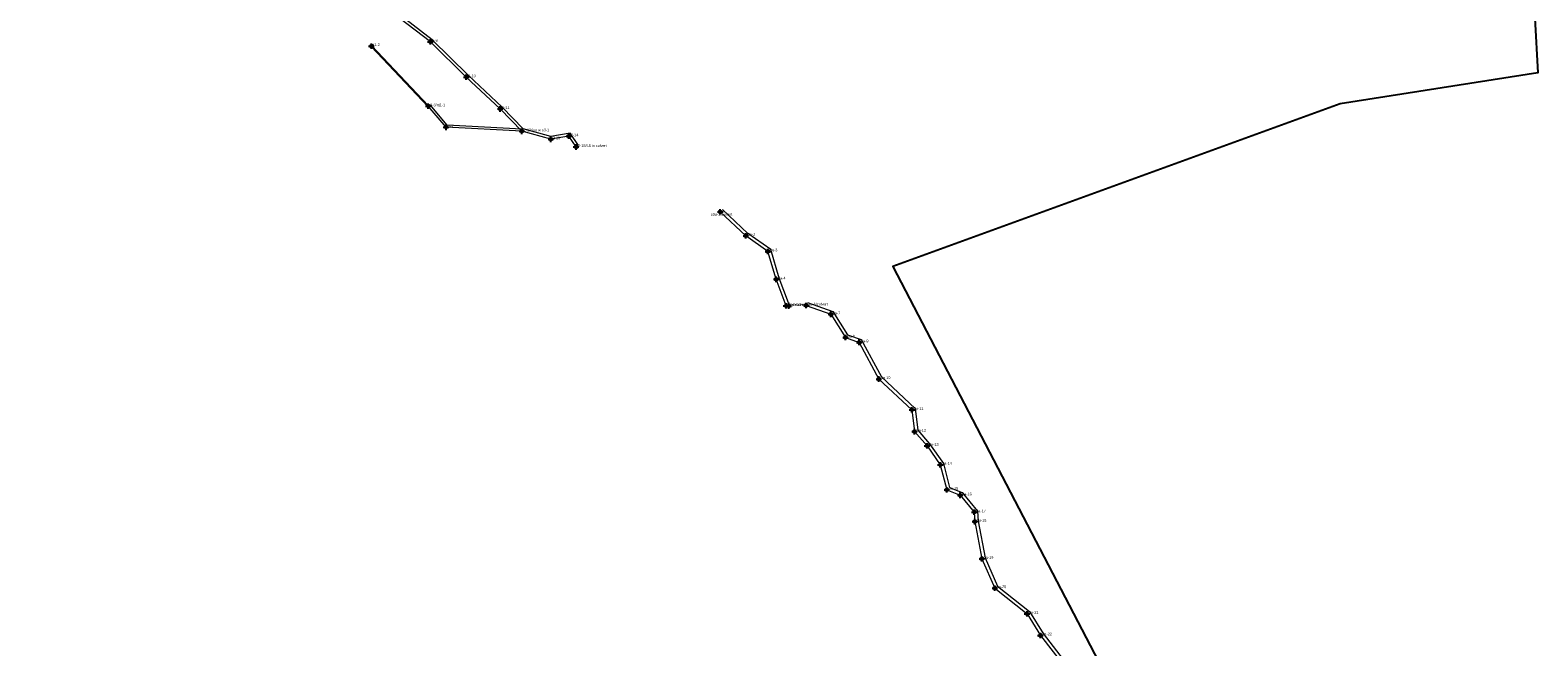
# Model space of a CAD drawing. Extents: x 2003015 to 2008729, y 1133884 to 1140012.
# Tile 7 of 10: x 2004841 to 2007603, y 1136093 to 1137223. Entities that reach past the tile are written whole.
import ezdxf

# ---------------------------------------------------------------- set-up
doc = ezdxf.new("R2010")
doc.units = 0
doc.header["$MEASUREMENT"] = 0
doc.header["$PDMODE"] = 34
doc.header["$PDSIZE"] = 5
doc.layers.add('Non-Aquatic Resources (Ephemeral Channels)', color=7, linetype='Continuous', lineweight=30, true_color=0xffaa00)
doc.layers.add('Non-Wetland Waters (Tributaries)', color=7, linetype='Continuous', lineweight=15, true_color=0x0070ff)
doc.layers.add('POINT_GENERIC', color=1, linetype='Continuous')
doc.layers.add('Project_Inspector_Boundary', color=10, linetype='Continuous')

# ---------------------------------------------------------------- blocks, each defined once
blk = doc.blocks.new('Project Inspector Boundary')
at = {"layer": 'Project_Inspector_Boundary'}
blk.add_lwpolyline([(2007597.2, 1137244.9), (2007602.6, 1137145), (2007240.5, 1137088.3), (2006421, 1136789.8), (2006829, 1136005.9)], dxfattribs=at)
blk = doc.blocks.new('Non-Aquatic Resource (Ephemeral Drainage)')
at = {"layer": 'Non-Aquatic Resources (Ephemeral Channels)'}
blk.add_line((2005570.3, 1137083.7), (2005466, 1137194), dxfattribs=at)
for points in [[(2004252.1, 1135010.2), (2004197.3, 1134929.7), (2004180.5, 1134844.8), (2004139.8, 1134760.4), (2004128.7, 1134667.4), (2004078.2, 1134586.5), (2004028.8, 1134555.3), (2003968.7, 1134526.8), (2003879.3, 1134471.3), (2003853.8, 1134458.2)], [(2006170.6, 1134293.7), (2006178.3, 1134299.6), (2006181.7, 1134324.4), (2006218.7, 1134349), (2006317.2, 1134372.6), (2006404.1, 1134408.9)]]:
    blk.add_lwpolyline(points, dxfattribs=at)
blk = doc.blocks.new('Non-Wetland Waters (Tributaries)')
at = {"layer": 'Non-Wetland Waters (Tributaries)'}
for points in [[(2005845.1, 1137011.7, 0), (2005830.1, 1137034.1, 0), (2005794.9, 1137028.2, 0), (2005744.2, 1137042.3, 0), (2005705.4, 1137082.2, 0), (2005643.4, 1137140.4, 0), (2005577.3, 1137205.4, 0), (2005521.3, 1137248.6, 0), (2005467.1, 1137299.3, 0), (2005404.1, 1137352.3, 0), (2005397.8, 1137386.4, 0), (2005334.4, 1137425.5, 0), (2005264.6, 1137506.2, 0), (2005223.6, 1137525.8, 0), (2005113.6, 1137492.3, 0), (2005031.9, 1137480.2, 0), (2004994.3, 1137479.2, 0)], [(2005840.9, 1137009, 0), (2005827.8, 1137028.7, 0), (2005794.6, 1137023.1, 0), (2005741.5, 1137037.8, 0), (2005701.9, 1137078.7, 0), (2005639.9, 1137136.8, 0), (2005574, 1137201.6, 0), (2005518, 1137244.8, 0), (2005463.8, 1137295.6, 0), (2005399.5, 1137349.7, 0), (2005393.3, 1137383.3, 0), (2005331.1, 1137421.7, 0), (2005261.5, 1137502.1, 0), (2005223.2, 1137520.4, 0), (2005114.7, 1137487.4, 0), (2005032.3, 1137475.2, 0), (2004994.4, 1137474.2, 0)], [(2005741.5, 1137037.8, 0), (2005602.7, 1137045.1, 0), (2005570.3, 1137083.7, 0)], [(2005741.7, 1137041.8, 0), (2005604.6, 1137049, 0), (2005573.4, 1137086.2, 0)], [(2006230.5, 1136717.5, 0), (2006225.5, 1136718, 0), (2006207.4, 1136766.4, 0), (2006192.4, 1136817.6, 0), (2006152, 1136846.1, 0), (2006105.1, 1136890.2, 0)], [(2006231, 1136723.5, 0), (2006229.8, 1136723.6, 0), (2006213.1, 1136768.3, 0), (2006197.5, 1136821.2, 0), (2006155.8, 1136850.7, 0), (2006109.2, 1136894.6, 0)], [(2006262.6, 1136718.4, 0), (2006307.5, 1136702.3, 0), (2006334.5, 1136659.6, 0), (2006359.3, 1136650.9, 0), (2006395.6, 1136583.6, 0), (2006456.2, 1136527, 0), (2006460.9, 1136487.2, 0), (2006483.8, 1136461.1, 0), (2006508.1, 1136426.5, 0), (2006519.8, 1136380.7, 0), (2006544.5, 1136370.5, 0), (2006570.4, 1136339.4, 0), (2006571.4, 1136322.2, 0), (2006584.2, 1136254, 0), (2006607.8, 1136200.3, 0), (2006666.9, 1136153.1, 0), (2006691.4, 1136113.6, 0), (2006756.9, 1136029, 0)], [(2006264.7, 1136724.1, 0), (2006311.4, 1136707.2, 0), (2006338.4, 1136664.6, 0), (2006363.4, 1136655.8, 0), (2006400.5, 1136587.4, 0), (2006461.9, 1136529.9, 0), (2006466.7, 1136489.8, 0), (2006488.6, 1136464.8, 0), (2006513.7, 1136429, 0), (2006524.9, 1136385.1, 0), (2006548.2, 1136375.5, 0), (2006576.3, 1136341.7, 0), (2006577.3, 1136322.9, 0), (2006590, 1136255.8, 0), (2006612.6, 1136204.1, 0), (2006671.5, 1136157.2, 0), (2006696.3, 1136117, 0), (2006761.8, 1136032.4, 0)]]:
    blk.add_polyline3d(points, dxfattribs=at)

msp = doc.modelspace()

# ---------------------------------------------------------------- linework, layer by layer
at = {"layer": 'POINT_GENERIC'}
for p in [(2005466, 1137194), (2005574, 1137201.6), (2005639.9, 1137136.8), (2005570.3, 1137083.7), (2005701.9, 1137078.7), (2005602.7, 1137045.1), (2005741.5, 1137037.8), (2005794.6, 1137023.1), (2005827.8, 1137028.7), (2005840.9, 1137009), (2006105.1, 1136890.2), (2006152, 1136846.1), (2006192.4, 1136817.6), (2006207.4, 1136766.4), (2006225.5, 1136718), (2006230.5, 1136717.5), (2006262.6, 1136718.4), (2006307.5, 1136702.3), (2006334.5, 1136659.6), (2006359.3, 1136650.9), (2006395.6, 1136583.6), (2006456.2, 1136527), (2006460.9, 1136487.2), (2006483.8, 1136461.1), (2006508.1, 1136426.5), (2006519.9, 1136380.7), (2006544.5, 1136370.5), (2006570.4, 1136339.4), (2006571.4, 1136322.2), (2006584.2, 1136254), (2006607.8, 1136200.3), (2006666.9, 1136153.1), (2006691.4, 1136113.6)]:
    msp.add_point(p, dxfattribs=at)

# ---------------------------------------------------------------- block references
at = {"linetype": 'Continuous'}
for name in ['Project Inspector Boundary', 'Non-Wetland Waters (Tributaries)', 'Non-Aquatic Resource (Ephemeral Drainage)']:
    msp.add_blockref(name, (0, 0), dxfattribs=at)

# ---------------------------------------------------------------- texts
at = {"layer": 'POINT_GENERIC'}
for s, p in [('nj1-2', (2005466, 1137194)), ('s2-9', (2005574, 1137201.6)), ('s2-10', (2005639.9, 1137136.8)), ('s3-3/nj1-1', (2005570.3, 1137083.7)), ('s2-11', (2005701.9, 1137078.7)), ('s3-2', (2005602.7, 1137045.1)), ('s2-12/jxn w s3-1', (2005741.5, 1137037.8)), ('s2-13', (2005794.6, 1137023.1)), ('s2-14', (2005827.8, 1137028.7)), ('s2-15/48 in culvert', (2005840.9, 1137009)), ('s3a-1/culvert', (2006087.8, 1136883.1)), ('s3a-2', (2006152, 1136846.1)), ('s3a-3', (2006192.4, 1136817.6)), ('s3a-4', (2006207.4, 1136766.4)), ('s3a-5/culvert', (2006225.5, 1136718)), ('top culvert', (2006230.5, 1136717.5)), ('s3a-6/culvert', (2006262.6, 1136718.4)), ('s3a-7', (2006307.5, 1136702.3)), ('s3a-8', (2006334.5, 1136659.6)), ('s3a-9', (2006359.3, 1136650.9)), ('s3a-10', (2006395.6, 1136583.6)), ('s3a-11', (2006456.2, 1136527)), ('s3a-12', (2006460.9, 1136487.2)), ('s3a-13', (2006483.8, 1136461.1)), ('s3a-14', (2006508.1, 1136426.5)), ('s3a-15', (2006519.9, 1136380.7)), ('s3a-16', (2006544.5, 1136370.5)), ('s3a-17', (2006570.4, 1136339.4)), ('s3a-18', (2006571.4, 1136322.2)), ('s3a-19', (2006584.2, 1136254)), ('s3a-20', (2006607.8, 1136200.3)), ('s3a-21', (2006666.9, 1136153.1)), ('s3a-22', (2006691.4, 1136113.6))]:
    msp.add_text(s, height=5, dxfattribs=at).set_placement(p)

doc.saveas('drawing.dxf')
